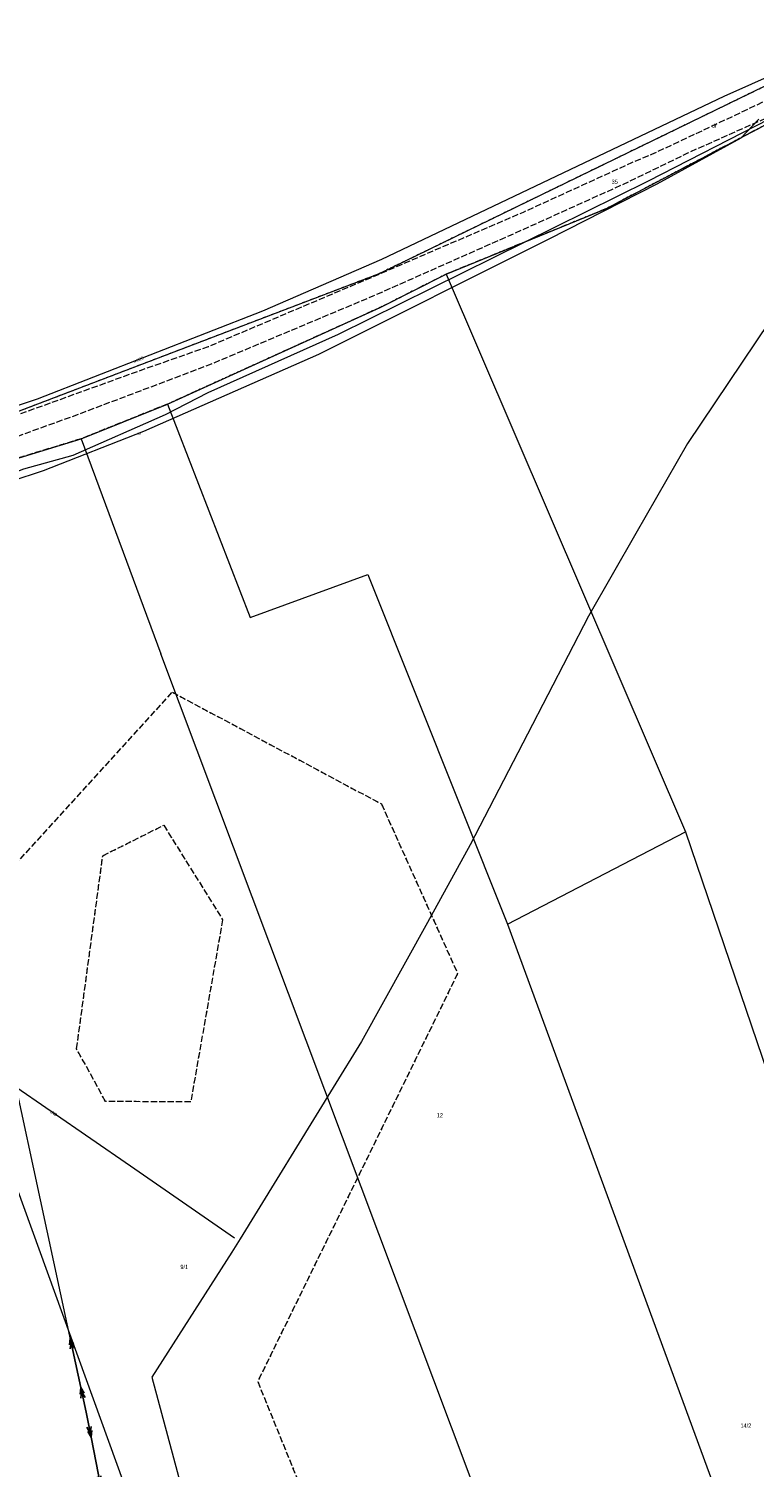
# Model space of a CAD drawing. Header units: metres. Extents: x 5550910 to 5553628, y 5952297 to 5957865.
# Tile 32 of 36: x 5551589 to 5551762, y 5955328 to 5955670. Entities that reach past the tile are written whole.
import ezdxf
from ezdxf.enums import TextEntityAlignment as Align

# ---------------------------------------------------------------- set-up
doc = ezdxf.new("R2010")
doc.units = ezdxf.units.M
for name, pattern in [('1.5_0.5', [2, 1.5, -0.5]), ('219-500', [0]), ('egkk-500', [2, 1.5, -0.5]), ('egug-500', [1, 0.5, -0.5]), ('suep_sn_500', [0])]:
    doc.linetypes.add(name, pattern=pattern)
doc.layers.get('0').update_dxf_attribs({"color": 2, "lineweight": 5})
doc.styles.get("Standard").update_dxf_attribs({"font": 'Working1250', "width": 0.75})

# ---------------------------------------------------------------- blocks, each defined once
blk = doc.blocks.new('SUEP2')
at = {"color": 0, "linetype": 'Continuous'}
for p, q in [((0, 0), (6.027, 0)), ((5.027, 0), (3.527, 0.5)), ((5.027, 0), (3.527, -0.5)), ((6.027, 0), (4.527, 0.5)), ((6.027, 0), (4.527, -0.5)), ((6.027, 0), (18.027, 0)), ((17.027, 0), (15.527, 0.5)), ((17.027, 0), (15.527, -0.5)), ((18.027, 0), (16.527, 0.5)), ((18.027, 0), (16.527, -0.5))]:
    blk.add_line(p, q, dxfattribs=at)

msp = doc.modelspace()

# ---------------------------------------------------------------- linework, layer by layer
at = {"layer": '217-kontur klasyfikacyjny', "color": 92, "linetype": 'egkk-500', "lineweight": 18, "flags": 128}
for points in [[(5551788.43, 5955659.39), (5551726.52, 5955626.82)], [(5551726.52, 5955626.82), (5551688.55, 5955611.3)], [(5551688.55, 5955611.3), (5551672.92, 5955603.39)], [(5551672.92, 5955603.39), (5551622.3, 5955580.41)], [(5551622.3, 5955580.41), (5551601.79, 5955572.19)], [(5551601.79, 5955572.19), (5551529.8, 5955550.12)], [(5551524.03, 5955402.83), (5551623.47, 5955511.95)], [(5551623.47, 5955511.95), (5551673.18, 5955485.39)], [(5551673.18, 5955485.39), (5551691.3, 5955445.09)], [(5551606.93, 5955473.08), (5551621.42, 5955480.34)], [(5551621.42, 5955480.34), (5551635.43, 5955457.88)], [(5551600.72, 5955427.19), (5551606.93, 5955473.08)], [(5551635.43, 5955457.88), (5551627.84, 5955414.58)], [(5551691.3, 5955445.09), (5551643.76, 5955348.09)], [(5551607.6, 5955414.66), (5551600.72, 5955427.19)], [(5551627.84, 5955414.58), (5551607.6, 5955414.66)], [(5551643.76, 5955348.09), (5551675.82, 5955269.33)]]:
    msp.add_lwpolyline(points, dxfattribs=at)
at = {"layer": '218-kontur użytku gruntowego', "color": 3, "linetype": 'egug-500', "lineweight": 18, "flags": 128}
for points in [[(5551788.43, 5955659.39), (5551726.52, 5955626.82)], [(5551764.31, 5955655.97), (5551726.99, 5955637.83)], [(5551726.99, 5955637.83), (5551672.66, 5955611.43)], [(5551726.52, 5955626.82), (5551688.55, 5955611.3)], [(5551672.66, 5955611.43), (5551595.4, 5955581.93)], [(5551688.55, 5955611.3), (5551672.92, 5955603.39)], [(5551672.92, 5955603.39), (5551622.3, 5955580.41)], [(5551595.4, 5955581.93), (5551559.5, 5955568.28)], [(5551622.3, 5955580.41), (5551601.79, 5955572.19)], [(5551601.79, 5955572.19), (5551529.8, 5955550.12)], [(5551524.03, 5955402.83), (5551623.47, 5955511.95)], [(5551623.47, 5955511.95), (5551673.18, 5955485.39)], [(5551673.18, 5955485.39), (5551691.3, 5955445.09)], [(5551606.93, 5955473.08), (5551621.42, 5955480.34)], [(5551621.42, 5955480.34), (5551635.43, 5955457.88)], [(5551600.72, 5955427.19), (5551606.93, 5955473.08)], [(5551635.43, 5955457.88), (5551627.84, 5955414.58)], [(5551691.3, 5955445.09), (5551643.76, 5955348.09)], [(5551607.6, 5955414.66), (5551600.72, 5955427.19)], [(5551627.84, 5955414.58), (5551607.6, 5955414.66)], [(5551643.76, 5955348.09), (5551675.82, 5955269.33)]]:
    msp.add_lwpolyline(points, dxfattribs=at)
at = {"layer": '219-działka ewidencyjna', "color": 7, "linetype": '219-500', "lineweight": 18, "flags": 128}
for points in [[(5551726.52, 5955626.82), (5551788.43, 5955659.39)], [(5551764.31, 5955655.97), (5551672.66, 5955611.43)], [(5551688.55, 5955611.3), (5551726.52, 5955626.82)], [(5551672.66, 5955611.43), (5551595.4, 5955581.93)], [(5551672.92, 5955603.39), (5551688.55, 5955611.3)], [(5551688.55, 5955611.3), (5551745.5, 5955478.8)], [(5551622.3, 5955580.41), (5551672.92, 5955603.39)], [(5551595.4, 5955581.93), (5551559.5, 5955568.28)], [(5551601.79, 5955572.19), (5551622.3, 5955580.41)], [(5551622.3, 5955580.41), (5551641.94, 5955529.73)], [(5551529.8, 5955550.12), (5551601.79, 5955572.19)], [(5551601.79, 5955572.19), (5551620.75, 5955521.1)], [(5551641.94, 5955529.73), (5551669.94, 5955539.94)], [(5551669.94, 5955539.94), (5551703.12, 5955456.82)], [(5551720.21, 5955256.52), (5551620.75, 5955521.1)], [(5551703.12, 5955456.82), (5551745.5, 5955478.8)], [(5551745.5, 5955478.8), (5551842.06, 5955194.88)], [(5551703.12, 5955456.82), (5551790.81, 5955218.27)], [(5551626.63, 5955283.53), (5551568.15, 5955444.54)]]:
    msp.add_lwpolyline(points, dxfattribs=at)
at = {"layer": 'jezdnia', "color": 7, "linetype": '1.5_0.5', "lineweight": 18, "flags": 128}
msp.add_lwpolyline([(5551496.11, 5955538.78), (5551494.1, 5955545.69), (5551523.83, 5955555.98), (5551526.43, 5955556.88), (5551546.59, 5955564.19), (5551583.65, 5955576.8), (5551615.58, 5955588.35), (5551632.07, 5955594.13), (5551670.99, 5955610.64), (5551706.93, 5955626.06), (5551732.73, 5955637.87), (5551737.47, 5955639.8), (5551767.72, 5955654.04), (5551781.35, 5955659.75), (5551813.47, 5955670.76), (5551833.08, 5955676.8), (5551858.15, 5955684.74), (5551879.79, 5955693.06), (5551899.14, 5955700.38), (5551920.32, 5955716.84), (5551933.77, 5955727.45), (5551948.9, 5955739.37), (5551966.32, 5955756.6), (5551977.47, 5955768.91), (5551988.06, 5955782.53), (5551994.8, 5955793.04), (5551995.53, 5955794.37), (5551996.88, 5955796.83), (5551997.44, 5955797.61), (5551999.14, 5955800.66), (5552000.5, 5955805.06), (5552001.5, 5955809.84), (5552001.96, 5955815.2), (5552001.63, 5955821.7), (5552000.04, 5955833.34), (5551998.9, 5955843.87), (5551999.13, 5955850.53), (5552000.28, 5955858.11), (5552002.25, 5955864.49), (5552005.77, 5955872.64), (5552009.01, 5955879.09), (5552012.56, 5955884.53), (5552015.39, 5955888.54), (5552019.2, 5955893.15), (5552024.4, 5955898.02), (5552034.01, 5955907.65), (5552041.26, 5955914.83), (5552050.47, 5955923.78), (5552053.71, 5955927.01), (5552060.91, 5955932.42), (5552072.51, 5955941.41), (5552077.59, 5955945.28), (5552087.88, 5955956.25), (5552097.57, 5955966.29), (5552106.63, 5955977.51), (5552112.31, 5955983.72), (5552122.99, 5955992.05), (5552138.58, 5956003.76), (5552142.58, 5956006.87), (5552161.72, 5956025.49), (5552179.81, 5956043.46), (5552195.3, 5956059.15), (5552218.25, 5956082.59), (5552204.6, 5956066.39), (5552193.58, 5956053.78), (5552179.68, 5956038.16), (5552164.61, 5956023.2), (5552153.18, 5956011.71), (5552143.98, 5956003.28), (5552128.85, 5955992.44), (5552115.36, 5955982.84), (5552095.82, 5955959.81), (5552080.49, 5955943.17), (5552073.98, 5955938.29), (5552055.51, 5955924.01), (5552045, 5955913.83), (5552029.58, 5955897.91), (5552019.16, 5955887.99), (5552013.84, 5955880.56), (5552008.61, 5955871.59), (5552004.91, 5955862.57), (5552003.12, 5955855.36), (5552001.99, 5955848.52), (5552002.06, 5955840.23), (5552003.46, 5955830.1), (5552004.85, 5955816.25), (5552004.79, 5955812.55), (5552004.06, 5955806.79), (5552003.22, 5955803.12), (5552001.34, 5955798.39), (5552000.13, 5955796.15), (5551995, 5955787.82), (5551987.14, 5955776.28), (5551979.51, 5955766.58), (5551970.45, 5955756.48), (5551961.52, 5955747.17), (5551945.81, 5955733.2), (5551931.57, 5955722.11), (5551920.2, 5955712.83), (5551908.11, 5955703.28), (5551900.41, 5955697.38), (5551874.92, 5955687.7), (5551854.83, 5955680.09), (5551825.16, 5955670.49), (5551778.05, 5955654.38), (5551745.93, 5955640.04), (5551730.63, 5955632.64), (5551703.42, 5955620.36), (5551671.14, 5955606.07), (5551632.3, 5955589.76), (5551601.36, 5955578.06), (5551573.82, 5955568.1), (5551552.7, 5955560.73), (5551529.24, 5955552.39), (5551508.66, 5955545.19)], close=True, dxfattribs=at)
at = {"layer": 'przewód elektroenergetyczny podziemny', "color": 1, "linetype": 'CONTINUOUS', "lineweight": 18, "flags": 128}
msp.add_lwpolyline([(5551505.14, 5955476.61), (5551539.89, 5955486.24), (5551556.88, 5955438.36), (5551613.49, 5955399.4), (5551638.21, 5955382.23)], dxfattribs=at)
at = {"layer": 'przewód elektroenergetyczny średniego napięcia', "color": 1, "linetype": 'suep_sn_500', "lineweight": 18, "flags": 128}
for points in [[(5551602.96, 5955340.79), (5551584.41, 5955427.06)], [(5551618.15, 5955265.06), (5551602.96, 5955340.79)]]:
    msp.add_lwpolyline(points, dxfattribs=at)
at = {"layer": 'przewód gazowy', "color": 52, "linetype": 'CONTINUOUS', "lineweight": 18, "flags": 128}
msp.add_lwpolyline([(5551768.66, 5955604.89), (5551745.98, 5955571.08), (5551733.67, 5955549.67), (5551722.4, 5955530.06), (5551707.89, 5955501.96), (5551694.31, 5955475.66), (5551684.12, 5955457.25), (5551668.45, 5955428.96), (5551661.69, 5955417.97), (5551639.6, 5955382.06), (5551637.63, 5955378.87), (5551618.58, 5955349.18), (5551629.74, 5955307.58)], dxfattribs=at)
at = {"layer": 'przewód telekomunikacyjny podziemny', "color": 30, "linetype": 'CONTINUOUS', "lineweight": 18, "flags": 128}
for points in [[(5551514.91, 5955543.83), (5551540.56, 5955552.69), (5551554.17, 5955556.29), (5551563.5, 5955557.66), (5551570.76, 5955558.4), (5551588.13, 5955565.04), (5551599.93, 5955568.33), (5551621.84, 5955577.93), (5551631.98, 5955583.2), (5551662.95, 5955597.07), (5551736.69, 5955633.49), (5551765.42, 5955648.25)], [(5551762.89, 5955648.14), (5551758.62, 5955643.6), (5551738.63, 5955632.7), (5551712.98, 5955619.64), (5551658.21, 5955592.23), (5551616.65, 5955573.91), (5551592.75, 5955564.56), (5551577.34, 5955559.52)]]:
    msp.add_lwpolyline(points, dxfattribs=at)
at = {"layer": 'przewód wodociągowy', "color": 5, "linetype": 'CONTINUOUS', "lineweight": 18, "flags": 128}
msp.add_lwpolyline([(5551786.8, 5955667.89), (5551754.62, 5955653.56), (5551673.23, 5955614.81), (5551644.88, 5955602.5), (5551591.34, 5955581.6), (5551560.15, 5955571.2), (5551558.37, 5955570.77), (5551556.75, 5955570.19), (5551559.1, 5955562.31), (5551554.99, 5955561.28), (5551526.78, 5955550.72), (5551524.03, 5955549.69), (5551487.2, 5955533.78), (5551480.15, 5955527.02), (5551476.18, 5955526.44), (5551466.29, 5955526.32), (5551459.11, 5955526.1), (5551458.51, 5955515.81), (5551454.99, 5955477.83)], dxfattribs=at)

# ---------------------------------------------------------------- block references
at = {"layer": 'przewód elektroenergetyczny średniego napięcia', "color": 1, "linetype": 'CONTINUOUS', "lineweight": 18}
for rotation in [102.135, 281.342]:
    msp.add_blockref('SUEP2', (5551602.96, 5955340.79), dxfattribs=dict(at, rotation=rotation))

# ---------------------------------------------------------------- texts
at = {"layer": '210-oznaczenie konturu użytku gruntowego', "color": 3, "linetype": 'CONTINUOUS', "lineweight": 18, "width": 0.79}
msp.add_text('dr', height=1, dxfattribs=at).set_placement((5551751.77, 5955646.1))
at = {"layer": '211-numer działki ewidencyjnej', "color": 7, "linetype": 'CONTINUOUS', "lineweight": 18, "width": 0.79}
msp.add_text('35', height=1, dxfattribs=at).set_placement((5551727.92, 5955633.78), align=Align.TOP_LEFT)
for s, p in [('12', (5551686.33, 5955410.9)), ('9/1', (5551625.38, 5955374.85)), ('14/2', (5551758.54, 5955337.14))]:
    msp.add_text(s, height=1, dxfattribs=at).set_placement(p)
at = {"layer": 'przewód elektroenergetyczny podziemny-Atr1', "color": 1, "width": 0.667}
msp.add_text('eND', height=0.75, rotation=323.85, dxfattribs=at).set_placement((5551595.27, 5955411.86), align=Align.MIDDLE_CENTER)
at = {"layer": 'przewód telekomunikacyjny podziemny-Atr1', "color": 30, "width": 0.667}
msp.add_text('ts', height=0.75, rotation=21.366, dxfattribs=at).set_placement((5551615.59, 5955573.49), align=Align.MIDDLE_CENTER)
at = {"layer": 'przewód wodociągowy-Atr1', "color": 5, "width": 0.667}
msp.add_text('wo110', height=0.75, rotation=21.324, dxfattribs=at).set_placement((5551615.4, 5955590.99), align=Align.MIDDLE_CENTER)

doc.saveas('drawing.dxf')
